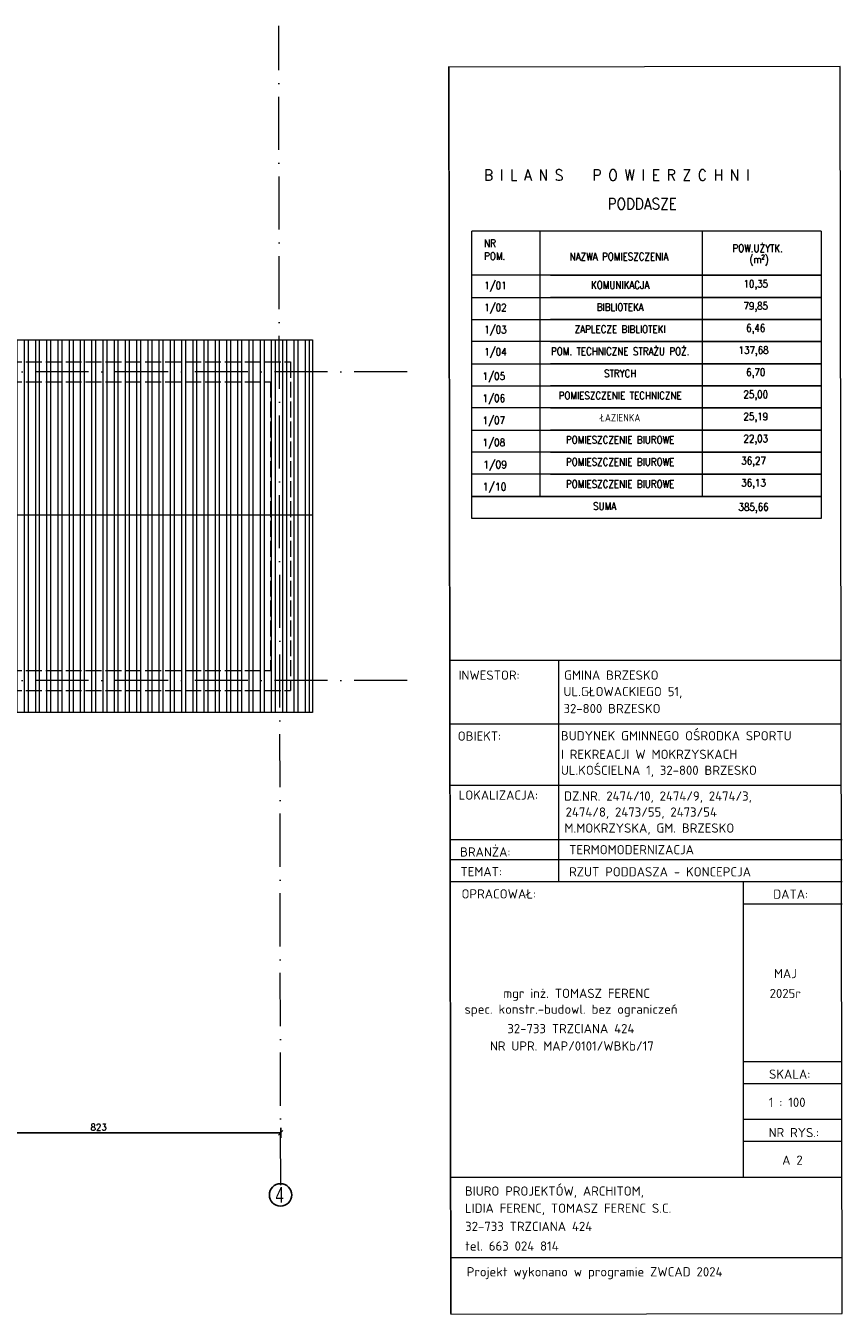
# Model space of a CAD drawing. Header units: millimetres. Extents: x -37273 to 136949, y -1495242345 to -598.
# Tile 12 of 38: x 43893 to 45738, y -22960 to -20047. Entities that reach past the tile are written whole.
import ezdxf
from ezdxf.enums import TextEntityAlignment as Align

# ---------------------------------------------------------------- set-up
doc = ezdxf.new("R2010")
doc.units = ezdxf.units.MM
doc.linetypes.add('ACAD_ISO02W100', pattern=[15, 12, -3])
doc.linetypes.add('ACAD_ISO10W100', pattern=[18, 12, -3, 0, -3])
for name, color, linetype, lineweight in [('DIM', 15, 'Continuous', 5), ('F-BIL-OP', 103, 'Continuous', 9), ('wymiarowannie', 253, 'Continuous', 5), ('ściany', 190, 'Continuous', 25)]:
    doc.layers.add(name, color=color, linetype=linetype, lineweight=lineweight)
doc.layers.add('OPISY', color=4, linetype='Continuous')
doc.layers.add('wym', color=1, linetype='Continuous')
doc.styles.add('ISOCPEUR', font='isocpeur.ttf')
doc.styles.add('op2', font='arial.ttf')
doc.styles.add('SIMPLEX', font='simplex', dxfattribs={"width": 0.85})
doc.styles.add('WYM_50', font='simplex.shx', dxfattribs={"width": 0.95})
doc.dimstyles.new('50', dxfattribs={"dimtxt": 15, "dimasz": 0.15, "dimexe": 13, "dimexo": 30, "dimgap": 5, "dimtad": 1, "dimdec": 0, "dimrnd": 0.5, "dimzin": 1, "dimdsep": 46, "dimtxsty": 'WYM_50', "dimblk": 'A', "dimcen": 3, "dimdle": 5, "dimse1": 1, "dimse2": 1, "dimclrd": 256, "dimclre": 256, "dimclrt": 2, "dimaunit": 1, "dimadec": 0, "dimazin": 0, "dimtfac": 0.32, "dimtdec": 0, "dimtix": 1, "dimtmove": 1, "dimatfit": 3, "dimldrblk": 'A', "dimfxl": 1, "dimtvp": 0.08, "dimtolj": 1, "dimtzin": 1, "dimarcsym": 0})

# ---------------------------------------------------------------- blocks, each defined once
blk = doc.blocks.new('A')
at = {"color": 7, "linetype": 'Continuous'}
blk.add_line((-35, -35), (35, 35), dxfattribs=at)
at = {"color": 1, "linetype": 'Continuous'}
blk.add_line((0, 74), (0, -74), dxfattribs=at)
blk = doc.blocks.new('*D2527')
at = {"layer": 'Defpoints', "color": 0, "lineweight": 13, "ltscale": 3}
for p in [(43646, -22533.7), (44469, -22533.7), (44469, -22550)]:
    blk.add_point(p, dxfattribs=at)
at = {"layer": 'wym', "lineweight": -2}
blk.add_line((43646.1, -22550), (44468.8, -22550), dxfattribs=at)
at = {"layer": 'wym', "lineweight": -2, "ltscale": 3, "xscale": 0.15, "yscale": 0.15, "zscale": 0.15, "rotation": 180}
blk.add_blockref('A', (43646, -22550), dxfattribs=at)
at = {"layer": 'wym', "lineweight": -2, "ltscale": 3, "xscale": 0.15, "yscale": 0.15, "zscale": 0.15}
blk.add_blockref('A', (44469, -22550), dxfattribs=at)
at = {"layer": 'wym', "color": 2, "ltscale": 3, "insert": (44057.5, -22537.5), "char_height": 15, "attachment_point": 5, "style": 'WYM_50'}
blk.add_mtext('\\A1;823', dxfattribs=at)

msp = doc.modelspace()

# ---------------------------------------------------------------- hatches: boundary and pattern name
at = {"layer": 'wymiarowannie', "lineweight": 13, "ltscale": 3}
h = msp.add_hatch(dxfattribs=at)
h.set_pattern_fill('STEEL', color=252, scale=8, angle=45)
h.set_pattern_definition([(90, (43746.378, -15331.6), (-25.4, 0), []), (90, (43737.398, -15322.618), (-25.4, 0), [])])
h.paths.add_polyline_path([(43668, -21527.05), (43668, -21504.55), (44446, -21504.55), (44446, -21153.05), (44466.5, -21153.05), (44467.12, -21527.05)])
h.paths.add_polyline_path([(43668, -21504.55), (43668, -21153.05), (44446, -21153.05), (44446, -21504.55)])
h.paths.add_polyline_path([(43718, -20851.55), (43718, -20829.05), (44465.97, -20829.05), (44466.5, -21153.05), (44446, -21153.05), (44446, -20851.55)])
h.paths.add_polyline_path([(43668, -21153.05), (43668, -20870.55), (43718, -20870.55), (43718, -20851.55), (44446, -20851.55), (44446, -21153.05)])
h.paths.add_polyline_path([(43817, -21599.55), (43668, -21599.55), (43668, -21549.55), (44467.15, -21549.55), (44467.24, -21599.55)])
h.paths.add_polyline_path([(43718, -20756.55), (44465.85, -20756.55), (44465.93, -20806.55), (43718, -20806.55)])
h.paths.add_polyline_path([(44491, -21527.05), (44491, -21153.05), (44541, -21153.05), (44541, -21527.05)])
h.paths.add_polyline_path([(43668, -21549.55), (43668, -21543.55), (43668, -21527.05), (44467.12, -21527.05), (44467.15, -21549.55)])
h.paths.add_polyline_path([(43718, -20829.05), (43718, -20806.55), (44465.93, -20806.55), (44465.97, -20829.05)])
h.paths.add_polyline_path([(44491, -21153.05), (44491, -20829.05), (44541, -20829.05), (44541, -21153.05)])
h.paths.add_polyline_path([(44466.5, -21153.05), (44491, -21153.05), (44491, -21527.05), (44467.12, -21527.05)])
h.paths.add_polyline_path([(44465.97, -20829.05), (44491, -20829.05), (44491, -21153.05), (44466.5, -21153.05)])
h.paths.add_polyline_path([(44465.85, -20756.55), (44491, -20756.55), (44541, -20756.55), (44541, -20829.05), (44491, -20829.05), (44491, -20806.55), (44465.93, -20806.55)])
h.paths.add_polyline_path([(44467.15, -21549.55), (44491, -21549.55), (44491, -21527.05), (44541, -21527.05), (44541, -21549.55), (44541, -21599.55), (44467.24, -21599.55)])
h.paths.add_polyline_path([(44465.93, -20806.55), (44491, -20806.55), (44491, -20829.05), (44465.97, -20829.05)])
h.paths.add_polyline_path([(44467.12, -21527.05), (44491, -21527.05), (44491, -21549.55), (44467.15, -21549.55)])
h.paths.add_polyline_path([(43793.11, -21184.98), (43793.11, -21229.12), (43770.61, -21229.12), (43770.61, -21184.98)], flags=24)
h.paths.add_polyline_path([(43793.11, -21576.34), (43793.11, -21617.76), (43770.61, -21617.76), (43770.61, -21576.34)], flags=9)

# ---------------------------------------------------------------- linework, layer by layer
at = {"layer": 'DIM', "ltscale": 0.1}
for p, q in [((44853.71, -22958.86), (44849.4, -20138.86)), ((44853.71, -22958.86), (44849.4, -20138.86)), ((44850.62, -21481.39), (45735.24, -21481.39)), ((45096.92, -21481.39), (45096.92, -21981.92)), ((44850.74, -21624.99), (45735.37, -21624.99)), ((44851.9, -21763.99), (45736.53, -21763.99)), ((44853.46, -21886.44), (45738.08, -21886.44)), ((44853.46, -21931.92), (45738.08, -21931.92)), ((44853.46, -21981.92), (45738.08, -21981.92)), ((45514.73, -21981.92), (45514.73, -22650.18)), ((45514.73, -22031.92), (45738.08, -22031.92)), ((45514.73, -22388.67), (45738.08, -22388.67)), ((45514.73, -22438.67), (45738.08, -22438.67)), ((45514.73, -22518.79), (45738.08, -22518.79)), ((45514.73, -22568.79), (45738.08, -22568.79)), ((44853.46, -22650.18), (45738.08, -22650.18)), ((44853.52, -22832.15), (45738.15, -22832.15))]:
    msp.add_line(p, q, dxfattribs=at)
msp.add_lwpolyline([(44853.72, -22960.21), (45738.34, -22958.86), (45734.03, -20138.86), (44849.4, -20140.21)], close=True, dxfattribs=at)
at = {"layer": 'F-BIL-OP', "color": 0}
for p, q in [((45690.84, -20511.02), (44900.9, -20511.02)), ((45690.84, -20611.02), (44900.9, -20611.02)), ((45078.95, -20611.02), (45690.84, -20611.02)), ((44900.9, -20661.02), (45690.84, -20661.02)), ((45690.84, -20661.02), (45078.95, -20661.02)), ((44900.9, -20711.02), (45690.84, -20711.02)), ((45690.84, -20711.02), (45078.95, -20711.02)), ((45690.84, -20761.02), (44900.9, -20761.02)), ((45078.95, -20761.02), (45690.84, -20761.02)), ((44900.9, -20811.02), (45690.84, -20811.02)), ((45690.84, -20811.02), (45078.95, -20811.02)), ((44900.9, -20861.02), (45690.84, -20861.02)), ((45690.84, -20861.02), (45078.95, -20861.02)), ((45690.84, -20911.02), (44900.9, -20911.02)), ((45078.95, -20911.02), (45690.84, -20911.02)), ((44900.9, -20961.02), (45690.84, -20961.02)), ((45690.84, -20961.02), (45078.95, -20961.02)), ((45690.84, -21011.02), (44900.9, -21011.02)), ((45078.95, -21011.02), (45690.84, -21011.02)), ((45078.95, -21011.02), (45690.84, -21011.02)), ((45690.84, -21011.02), (45078.95, -21011.02)), ((45690.84, -21061.02), (44900.9, -21061.02)), ((45078.95, -21061.02), (45690.84, -21061.02)), ((45078.95, -21061.02), (45690.84, -21061.02)), ((45690.84, -21061.02), (45078.95, -21061.02)), ((44900.9, -21111.02), (45690.84, -21111.02)), ((44900.9, -21111.02), (45690.84, -21111.02)), ((45690.84, -21111.02), (44900.9, -21111.02)), ((45690.84, -21111.02), (45078.95, -21111.02))]:
    msp.add_line(p, q, dxfattribs=at)
at = {"layer": 'wymiarowannie', "color": 251, "linetype": 'ACAD_ISO10W100', "lineweight": 13, "ltscale": 10}
for p, q in [((44469, -22668.72), (44464.68, -20046.74)), ((44754.9, -20829.05), (43623, -20829.05)), ((44754.9, -21527.05), (43623, -21527.05))]:
    msp.add_line(p, q, dxfattribs=at)
at = {"layer": 'wymiarowannie', "color": 252, "linetype": 'ACAD_ISO02W100', "lineweight": 13, "ltscale": 3}
for p, q in [((43668, -20806.55), (44491, -20806.55)), ((44491, -20806.55), (44491, -21549.55)), ((43668, -20851.55), (44446, -20851.55)), ((44446, -20851.55), (44446, -21504.55)), ((43668, -21504.55), (44446, -21504.55)), ((43668, -21549.55), (44491, -21549.55))]:
    msp.add_line(p, q, dxfattribs=at)
at = {"layer": 'wymiarowannie', "color": 5, "lineweight": 13, "ltscale": 3}
msp.add_line((44541, -21153.05), (43668, -21153.05), dxfattribs=at)
at = {"layer": 'wymiarowannie', "color": 0, "linetype": 'ByBlock', "ltscale": 3}
for points in [[(45690.84, -20511.02), (45690.84, -21161.02), (44900.9, -21161.02), (44900.9, -20511.02)], [(45054.5, -20511.02), (45054.5, -21111.02)], [(45421.52, -20511.02), (45421.52, -21111.02)]]:
    msp.add_lwpolyline(points, dxfattribs=at)
at = {"layer": 'wymiarowannie', "color": 5, "lineweight": 13, "ltscale": 3}
msp.add_lwpolyline([(43718, -20756.55), (43718, -20756.55), (44491, -20756.55), (44541, -20756.55), (44541, -21549.55), (44541, -21599.55), (43668, -21599.55)], dxfattribs=at)
at = {"layer": 'ściany', "color": 5, "ltscale": 100}
msp.add_circle((44468.81, -22690.51), 25.39, dxfattribs=at)

# ---------------------------------------------------------------- texts
at = {"layer": 'F-BIL-OP', "color": 0, "style": 'SIMPLEX'}
for s, height, width, p in [('B I L A N S   P O W I E R Z C H N I ', 25, 0.9, (44928.69, -20396.94)), ('PODDASZE', 25, 0.9, (45208.11, -20461.86)), ('NR', 17, 0.85, (44928.9, -20547.02)), ('POW.UŻYTK.', 17, 0.85, (45490.23, -20558.45)), ('POM.', 17, 0.85, (44928.9, -20576.17)), ('NAZWA POMIESZCZENIA', 17, 0.85, (45122.34, -20577.17)), ('(m²)', 17, 0.85, (45528.61, -20583.54)), ('1/01', 17, 0.85, (44928.9, -20642.38)), ('1/02', 17, 0.85, (44928.9, -20692.38)), ('1/03', 17, 0.85, (44928.9, -20742.38)), ('1/04', 17, 0.85, (44928.9, -20792.38)), ('1/05', 17, 0.85, (44925.54, -20847.51)), ('1/06', 17, 0.85, (44925.54, -20897.51)), ('1/07', 17, 0.85, (44925.54, -20947.51)), ('1/08', 17, 0.85, (44925.54, -20997.51)), ('1/09', 17, 0.9, (44926.92, -21047.51)), ('1/10', 17, 0.9, (44925.54, -21097.51))]:
    msp.add_text(s, height=height, dxfattribs=dict(at, width=width)).set_placement(p)
at = {"layer": 'F-BIL-OP', "style": 'ISOCPEUR'}
for s, height, p in [('INWESTOR:', 20.897, (44870.98, -21525.55)), ('GMINA BRZESKO', 20.8971, (45109.76, -21525.48)), ('UL.GŁOWACKIEGO 51, ', 20.8971, (45108.31, -21562.65)), ('32-800 BRZESKO', 20.8971, (45108.31, -21601.11)), ('OBIEKT:', 20.897, (44869.25, -21663.36)), ('BUDYNEK GMINNEGO OŚRODKA SPORTU', 20.8971, (45102.32, -21662.66)), ('I REKREACJI W MOKRZYSKACH', 20.8971, (45102.32, -21704.56)), ('UL.KOŚCIELNA 1, 32-800 BRZESKO', 20.8971, (45102.32, -21740.63)), ('LOKALIZACJA:', 20.8971, (44871.18, -21796.79)), ('DZ.NR. 2474/10, 2474/9, 2474/3, ', 20.8971, (45109.64, -21798.96)), ('2474/8, 2473/55, 2473/54', 20.8971, (45113.09, -21835.15)), ('M.MOKRZYSKA, GM. BRZESKO', 20.8971, (45110.5, -21871.35)), ('BRANŻA:', 20.897, (44874.48, -21925.33)), ('TERMOMODERNIZACJA', 20.8971, (45121, -21920.22)), ('TEMAT:', 20.897, (44875.25, -21969.81)), ('RZUT PODDASZA - KONCEPCJA', 20.8971, (45121, -21970.22)), ('OPRACOWAŁ:', 20.897, (44877.79, -22020.17)), ('DATA:', 20.897, (45582.32, -22020.8)), ('MAJ', 20.897, (45583.86, -22200.31)), ('mgr inż. TOMASZ FERENC', 20.8971, (44972.34, -22245.1)), (' 2025r', 20.897, (45560.95, -22245.35)), ('spec. konstr.-budowl. bez ograniczeń', 20.8971, (44884.59, -22280.95)), ('32-733 TRZCIANA 424', 20.8971, (44981.37, -22324.84)), ('NR UPR. MAP/0101/WBKb/17', 20.8971, (44941.92, -22364.1)), ('SKALA:', 20.897, (45572.94, -22427.75)), ('1 : 100', 20.897, (45572.45, -22491.46)), ('NR RYS.:', 20.897, (45571.88, -22559.87)), ('BIURO PROJEKTÓW, ARCHITOM,', 20.8971, (44885.43, -22692.15)), ('LIDIA FERENC, TOMASZ FERENC S.C. ', 20.8971, (44885.43, -22730.95)), ('32-733 TRZCIANA 424', 20.8971, (44886.05, -22772.06)), ('tel. 663 024 814', 20.8971, (44886.05, -22816.47)), ('Projekt wykonano w programie ZWCAD 2024 ', 20.8971, (44889.6, -22874.67))]:
    msp.add_text(s, height=height, dxfattribs=at).set_placement(p)
msp.add_text('A 2', height=20.897, dxfattribs=at).set_placement((45625.79, -22622.21), align=Align.CENTER)
at = {"layer": 'F-BIL-OP', "color": 0, "char_height": 17, "attachment_point": 5, "style": 'SIMPLEX'}
for s, insert, width in [('KOMUNIKACJA', (45236.43, -20632.94), 569.7338), ('  10,35', (45533, -20632.77), 89.3175), ('BIBLIOTEKA', (45236.43, -20682.94), 569.7338), ('  79,85', (45533, -20682.77), 89.3175), ('ZAPLECZE BIBLIOTEKI', (45236.43, -20732.94), 569.7338), ('  6,46', (45533, -20732.77), 89.3175), ('POM. TECHNICZNE STRAŻU POŻ.', (45236.43, -20782.94), 569.7338), (' 137,68', (45533, -20782.77), 89.3175), ('STRYCH', (45236.43, -20832.94), 569.7338), ('  6,70', (45533, -20832.77), 89.3175), ('POMIESZCZENIE TECHNICZNE', (45236.43, -20882.94), 569.7338), ('  25,00', (45533, -20882.77), 89.3175), ('ŁAZIENKA', (45236.43, -20932.94), 569.7338), ('  25,19', (45533, -20932.77), 89.3175), ('POMIESZCZENIE BIUROWE', (45236.43, -20982.94), 569.7338), ('  22,03', (45533, -20982.77), 89.3175), ('POMIESZCZENIE BIUROWE', (45236.43, -21032.94), 569.7338), (' 36,27', (45533, -21032.77), 89.3175), ('POMIESZCZENIE BIUROWE', (45236.43, -21082.94), 569.7338), (' 36,13', (45533, -21082.77), 89.3175), ('SUMA', (45201.34, -21132.94), 569.7338), (' 385,66', (45533, -21137.43), 89.3175)]:
    msp.add_mtext(s, dxfattribs=dict(at, insert=insert, width=width))
at = {"layer": 'OPISY', "color": 4, "ltscale": 3, "style": 'op2', "width": 0.7}
msp.add_text('4', height=35, dxfattribs=at).set_placement((44457.35, -22707.8))

# ---------------------------------------------------------------- dimensions: what is measured, and where the dimension line sits
at = {"layer": 'wym'}
dim = msp.add_linear_dim(base=(44469, -22549.95), p1=(43646, -22533.68), p2=(44469, -22533.68), dimstyle='50', override={"dimblk": 'A', "dimfxl": 0, "dimarcsym": 1}, dxfattribs=at)
dim.commit()
dim.dimension.update_dxf_attribs({"geometry": '*D2527', "text_midpoint": (44057.5, -22537.45)})

doc.saveas('drawing.dxf')
